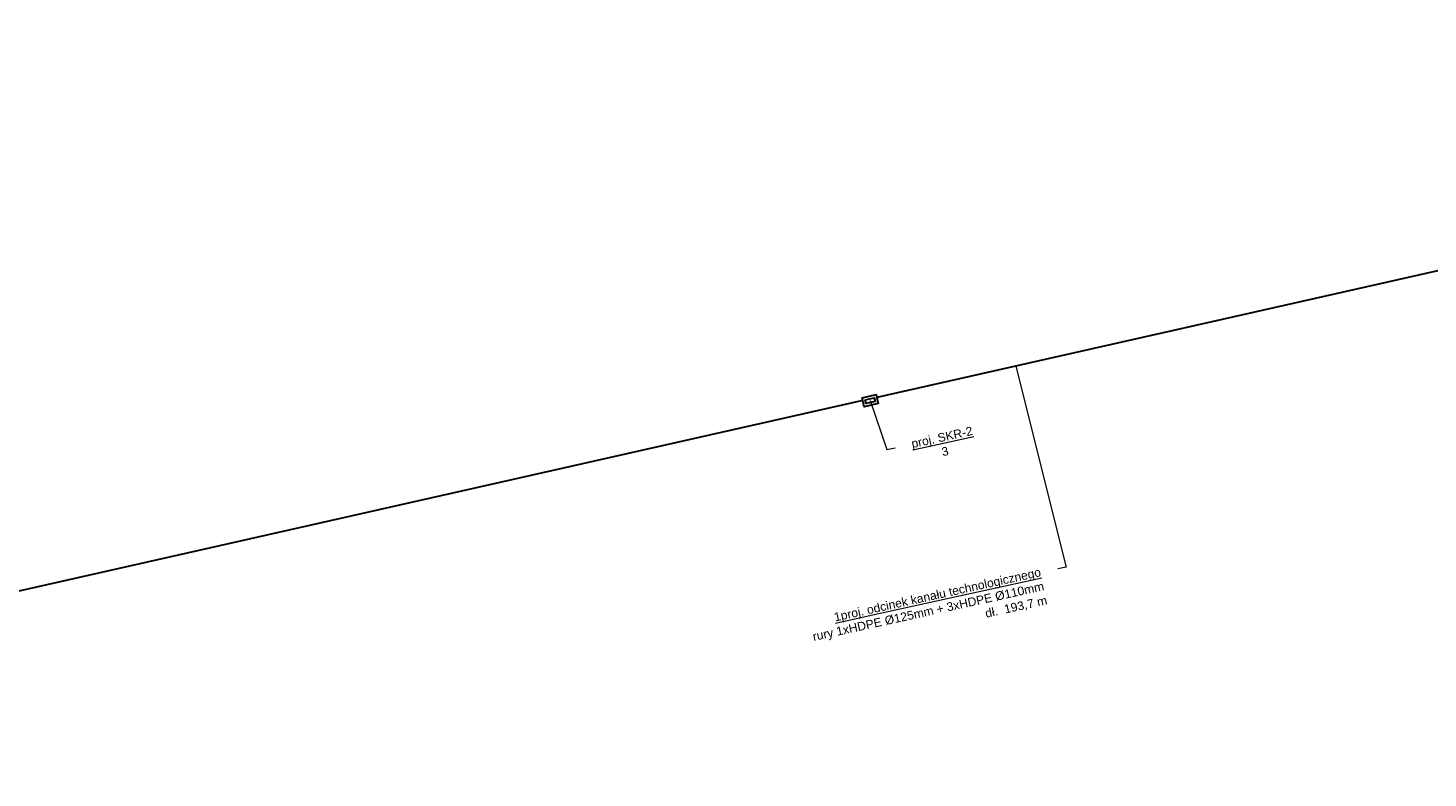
# Model space of a CAD drawing. Header units: metres. Extents: x 7524777 to 7525425, y 5642954 to 5643126.
# Tile 2 of 3: x 7524939 to 7525101, y 5642995 to 5643081. Entities that reach past the tile are written whole.
import ezdxf
from ezdxf import colors
from ezdxf.entities.mleader import LeaderData, LeaderLine
from ezdxf.math import Vec2, Vec3

# ---------------------------------------------------------------- set-up
doc = ezdxf.new("R2010")
doc.units = ezdxf.units.M
doc.layers.add('_____KTu', color=30, linetype='Continuous', lineweight=30)
doc.layers.add('_____KTu-OPIS', color=30, linetype='Continuous', lineweight=20)
doc.styles.add('Legend', font='calibri.ttf')

# ---------------------------------------------------------------- blocks, each defined once
blk = doc.blocks.new('_None')
blk = doc.blocks.new('skr-2')
at = {"layer": '_____KTu'}
for points in [[(712.55, 53.99), (714.2, 53.99), (714.2, 52.93), (712.55, 52.93)], [(712.85, 53.69), (713.9, 53.69), (713.9, 53.23), (712.85, 53.23)]]:
    blk.add_lwpolyline(points, close=True, dxfattribs=at)

msp = doc.modelspace()

# ---------------------------------------------------------------- linework, layer by layer
at = {"layer": '_____KTu'}
for points in [[(7525226, 5643081.22), (7525187.94, 5643072.57), (7525037.01, 5643038.51)], [(7525035.4, 5643038.15), (7524842.17, 5642994.54)]]:
    msp.add_lwpolyline(points, dxfattribs=at)

# ---------------------------------------------------------------- block references
at = {"layer": '_____KTu', "rotation": 12.80264162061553}
msp.add_blockref('skr-2', (7524352.46, 5642827.94), dxfattribs=at)

# ---------------------------------------------------------------- leaders
at = {"layer": '_____KTu-OPIS'}
ml = msp.add_multileader_mtext('Standard', dxfattribs=at)
ml.set_content('{\\L\\fArial|b0|i0|c238|p34;\\C256;1proj. odcinek kanału technologicznego\\P\\lrury 1xHDPE %%C125mm + 3xHDPE %%C110mm\\Pdł.  193,7 m}', style='Legend')
ml.set_leader_properties(color=256, linetype='ByLayer', lineweight=-1)
ml.set_arrow_properties(name='NONE')
ml.build(insert=Vec2(0, 0))
ml.multileader.update_dxf_attribs({"dogleg_length": 1})
ctx = ml.context
ctx.base_point, ctx.char_height, ctx.plane_origin, ctx.plane_x_axis, ctx.plane_y_axis = Vec3(7525027.49, 5643012), 1, Vec3(7525052.84, 5643037.34), Vec3(0.976598, 0.215073), Vec3(-0.215073, 0.976598)
ctx.text_align_type = 2
notes = []
notes.append((ctx, [(0, (1, 1, 0), (7525058.92, 5643018.92), (-0.976598, -0.215073), 1, [(0, [(7525053.11, 5643042.14)], 0, [])])]))
ctx.mtext.insert, ctx.mtext.text_direction, ctx.mtext.alignment, ctx.mtext.flow_direction = Vec3(7525055.87, 5643018.86), Vec3(0.976598, 0.215073), 3, 5
ml = msp.add_multileader_mtext('Standard', dxfattribs=at)
ml.set_content('\\pxqc;{\\L\\fArial|b0|i0|c238|p34;\\C256;proj. SKR-2\\P\\l3}', style='Legend')
ml.set_leader_properties(color=256, linetype='ByLayer', lineweight=-1)
ml.set_arrow_properties(name='NONE')
ml.build(insert=Vec2(0, 0))
ml.multileader.update_dxf_attribs({"dogleg_length": 1})
ctx = ml.context
ctx.base_point, ctx.char_height, ctx.plane_origin, ctx.plane_x_axis, ctx.plane_y_axis = Vec3(7525039.16, 5643032.72), 1, Vec3(7525055.51, 5643052.57), Vec3(0.976598, 0.215073), Vec3(-0.215073, 0.976598)
ctx.text_align_type = 1
notes.append((ctx, [(0, (1, 1, 0), (7525038.18, 5643032.5), (0.976598, 0.215073), 1, [(0, [(7525036.25, 5643038.15)], 0, [])])]))
ctx.mtext.insert, ctx.mtext.text_direction, ctx.mtext.alignment, ctx.mtext.flow_direction = Vec3(7525044.45, 5643034.41), Vec3(0.976598, 0.215073), 2, 5
for ctx, leaders in notes:
    for number, flags, end, landing, length, lines in leaders:
        leader = LeaderData()
        leader.index, (leader.has_last_leader_line, leader.has_dogleg_vector, leader.attachment_direction) = number, flags
        leader.last_leader_point, leader.dogleg_vector, leader.dogleg_length = Vec3(end), Vec3(landing), length
        for number, points, colour, breaks in lines:
            line = LeaderLine()
            line.index, line.vertices, line.color, line.breaks = number, Vec3.list(points), colors.encode_raw_color(colour), breaks
            leader.lines.append(line)
        ctx.leaders.append(leader)

doc.saveas('drawing.dxf')
